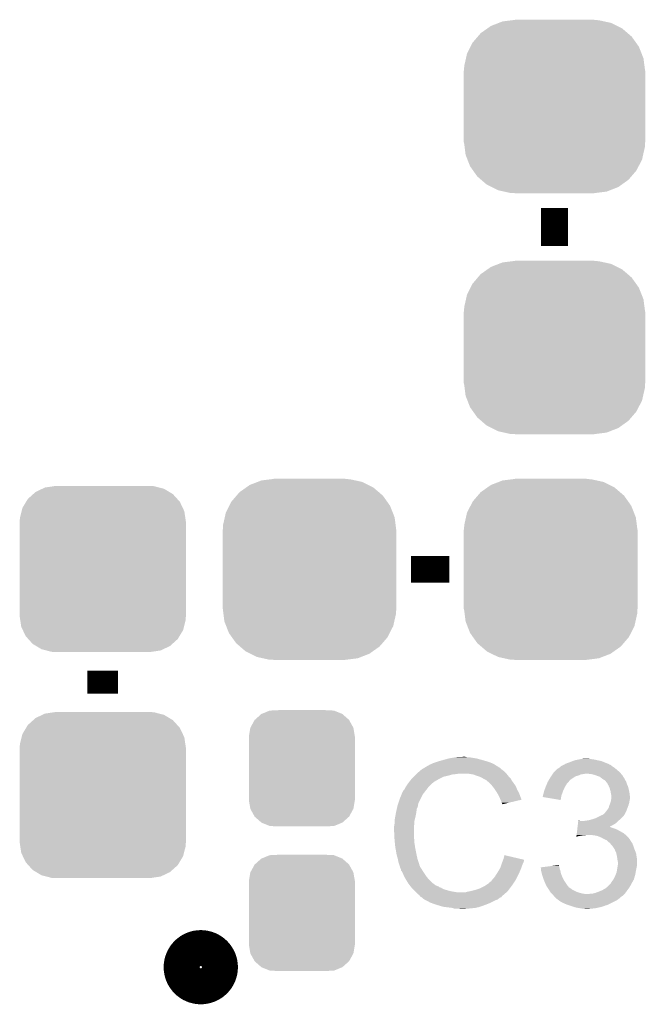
# Model space of a CAD drawing. Extents: x -0.05 to 0.95, y -0.15 to 2.1.
# Tile 26 of 28: x 0.62 to 0.79, y 1.4 to 1.66. Entities that reach past the tile are written whole.
import ezdxf

# ---------------------------------------------------------------- set-up
doc = ezdxf.new("R2010")
doc.units = 0
doc.layers.get('0').update_dxf_attribs({"linetype": 'CONTINUOUS'})
doc.layers.add('ENOCEAN_5_CLICK_V101_GTO', color=14, linetype='CONTINUOUS')
doc.layers.add('ENOCEAN_5_CLICK_V101_GTS', color=12, linetype='CONTINUOUS')

# ---------------------------------------------------------------- blocks, each defined once
blk = doc.blocks.new('CUSTOM_68')
for points in [[(-0.01229, 0.01267), (-0.01059, 0.01419), (0.01231, 0.01267), (0.01057, 0.01419)], [(-0.01059, 0.01419), (-0.01052, 0.01422), (0.01057, 0.01419), (0.01054, 0.01422)], [(-0.01052, 0.01422), (-0.00841, 0.01508), (0.01054, 0.01422), (0.00839, 0.01508)], [(-0.00841, 0.01508), (-0.00819, 0.01509), (0.00839, 0.01508), (0.00836, 0.01509)], [(-0.00819, 0.01509), (-0.00607, 0.0152), (0.00836, 0.01509), (0.00607, 0.0152)], [(-0.01385, 0.0083), (-0.01347, 0.01057), (0.01385, 0.0083), (0.01346, 0.01057)], [(-0.01347, 0.01057), (-0.01344, 0.01062), (0.01346, 0.01057), (0.01345, 0.01062)], [(-0.01344, 0.01062), (-0.01234, 0.01263), (0.01345, 0.01062), (0.01233, 0.01263)], [(-0.01234, 0.01263), (-0.01229, 0.01267), (0.01233, 0.01263), (0.01231, 0.01267)], [(-0.01385, 0.00825), (-0.01385, 0.0083), (0.01385, 0.00825), (0.01385, 0.0083)], [(-0.01385, -0.00825), (-0.01385, 0.00825), (0.01385, -0.00825), (0.01385, 0.00825)], [(-0.01385, -0.0083), (-0.01385, -0.00825), (0.01385, -0.0083), (0.01385, -0.00825)], [(-0.01346, -0.01057), (-0.01385, -0.0083), (0.01347, -0.01057), (0.01385, -0.0083)], [(-0.01345, -0.01062), (-0.01346, -0.01057), (0.01344, -0.01062), (0.01347, -0.01057)], [(-0.01233, -0.01263), (-0.01345, -0.01062), (0.01234, -0.01263), (0.01344, -0.01062)], [(-0.01231, -0.01267), (-0.01233, -0.01263), (0.01229, -0.01267), (0.01234, -0.01263)], [(-0.01057, -0.01419), (-0.01231, -0.01267), (0.01059, -0.01419), (0.01229, -0.01267)], [(-0.01054, -0.01422), (-0.01057, -0.01419), (0.01052, -0.01422), (0.01059, -0.01419)], [(-0.00839, -0.01508), (-0.01054, -0.01422), (0.00841, -0.01508), (0.01052, -0.01422)], [(-0.00836, -0.01509), (-0.00839, -0.01508), (0.00819, -0.01509), (0.00841, -0.01508)], [(-0.00607, -0.0152), (-0.00836, -0.01509), (0.00607, -0.0152), (0.00819, -0.01509)]]:
    blk.add_solid(points)
blk = doc.blocks.new('CUSTOM_69')
for points in [[(-0.01755, 0.02014), (-0.01578, 0.02098), (0.01738, 0.02014), (0.01599, 0.02098)], [(-0.01578, 0.02098), (-0.01509, 0.0213), (0.01599, 0.02098), (0.01472, 0.0213)], [(-0.01509, 0.0213), (-0.01273, 0.02165), (0.01472, 0.0213), (0.01336, 0.02165)], [(-0.01273, 0.02165), (-0.0124, 0.0217), (0.01336, 0.02165), (0.0124, 0.0217)], [(-0.02004, 0.01755), (-0.01957, 0.01832), (0.02014, 0.01755), (0.01945, 0.01832)], [(-0.01957, 0.01832), (-0.01818, 0.01957), (0.01945, 0.01832), (0.01832, 0.01957)], [(-0.01818, 0.01957), (-0.01755, 0.02014), (0.01832, 0.01957), (0.01738, 0.02014)], [(-0.02121, 0.01509), (-0.02098, 0.01599), (0.0213, 0.01509), (0.02088, 0.01599)], [(-0.02098, 0.01599), (-0.02004, 0.01755), (0.02088, 0.01599), (0.02014, 0.01755)], [(-0.0217, 0.0124), (-0.02165, 0.01336), (0.0217, 0.0124), (0.02156, 0.01336)], [(-0.02165, 0.01336), (-0.02121, 0.01509), (0.02156, 0.01336), (0.0213, 0.01509)], [(-0.0217, -0.0124), (-0.0217, 0.0124), (0.0217, -0.0124), (0.0217, 0.0124)], [(-0.02156, -0.01336), (-0.0217, -0.0124), (0.02165, -0.01336), (0.0217, -0.0124)], [(-0.0213, -0.01509), (-0.02156, -0.01336), (0.02121, -0.01509), (0.02165, -0.01336)], [(-0.02088, -0.01599), (-0.0213, -0.01509), (0.02098, -0.01599), (0.02121, -0.01509)], [(-0.02014, -0.01755), (-0.02088, -0.01599), (0.02004, -0.01755), (0.02098, -0.01599)], [(-0.01945, -0.01832), (-0.02014, -0.01755), (0.01957, -0.01832), (0.02004, -0.01755)], [(-0.01832, -0.01957), (-0.01945, -0.01832), (0.01818, -0.01957), (0.01957, -0.01832)], [(-0.01738, -0.02014), (-0.01832, -0.01957), (0.01755, -0.02014), (0.01818, -0.01957)], [(-0.01599, -0.02098), (-0.01738, -0.02014), (0.01578, -0.02098), (0.01755, -0.02014)], [(-0.01472, -0.0213), (-0.01599, -0.02098), (0.01509, -0.0213), (0.01578, -0.02098)], [(-0.01336, -0.02165), (-0.01472, -0.0213), (0.01273, -0.02165), (0.01509, -0.0213)], [(-0.0124, -0.0217), (-0.01336, -0.02165), (0.0124, -0.0217), (0.01273, -0.02165)]]:
    blk.add_solid(points)
blk = doc.blocks.new('CUSTOM_70')
for points in [[(-0.01357, 0.02286), (-0.01259, 0.02324), (0.01376, 0.02286), (0.01202, 0.02324)], [(-0.01259, 0.02324), (-0.01006, 0.02356), (0.01202, 0.02324), (0.01057, 0.02356)], [(-0.01006, 0.02356), (-0.00958, 0.02362), (0.01057, 0.02356), (0.00935, 0.02362)], [(-0.00958, 0.02362), (-0.00935, 0.02365), (0.00935, 0.02362), (0.00935, 0.02365)], [(-0.00935, 0.02365), (-0.00935, 0.0237), (0.00935, 0.02365), (0.00935, 0.0237)], [(-0.01829, 0.02018), (-0.01656, 0.0214), (0.01811, 0.02018), (0.01668, 0.0214)], [(-0.01656, 0.0214), (-0.01563, 0.02206), (0.01668, 0.0214), (0.01536, 0.02206)], [(-0.01563, 0.02206), (-0.01357, 0.02286), (0.01536, 0.02206), (0.01376, 0.02286)], [(-0.02041, 0.0177), (-0.01906, 0.01928), (0.02028, 0.0177), (0.01915, 0.01928)], [(-0.01906, 0.01928), (-0.01829, 0.02018), (0.01915, 0.01928), (0.01811, 0.02018)], [(-0.02188, 0.01479), (-0.02095, 0.01662), (0.02176, 0.01479), (0.02104, 0.01662)], [(-0.02095, 0.01662), (-0.02041, 0.0177), (0.02104, 0.01662), (0.02028, 0.0177)], [(-0.02259, 0.0116), (-0.02214, 0.01359), (0.02249, 0.0116), (0.02223, 0.01359)], [(-0.02214, 0.01359), (-0.02188, 0.01479), (0.02223, 0.01359), (0.02176, 0.01479)], [(-0.0227, -0.01035), (-0.0227, 0.01035), (0.0227, -0.01035), (0.0227, 0.01035)], [(-0.02265, 0.01035), (-0.02259, 0.0116), (0.02265, 0.01035), (0.02249, 0.0116)], [(-0.02249, -0.0116), (-0.02265, -0.01035), (0.02259, -0.0116), (0.02265, -0.01035)], [(-0.02224, -0.01359), (-0.02249, -0.0116), (0.02214, -0.01359), (0.02259, -0.0116)], [(-0.02178, -0.01478), (-0.02224, -0.01359), (0.02188, -0.01478), (0.02214, -0.01359)], [(-0.02106, -0.01663), (-0.02178, -0.01478), (0.02095, -0.01663), (0.02188, -0.01478)], [(-0.0203, -0.0177), (-0.02106, -0.01663), (0.02041, -0.0177), (0.02095, -0.01663)], [(-0.01917, -0.01929), (-0.0203, -0.0177), (0.01905, -0.01929), (0.02041, -0.0177)], [(-0.01815, -0.02017), (-0.01917, -0.01929), (0.01829, -0.02017), (0.01905, -0.01929)], [(-0.0167, -0.02142), (-0.01815, -0.02017), (0.01653, -0.02142), (0.01829, -0.02017)], [(-0.01542, -0.02206), (-0.0167, -0.02142), (0.01563, -0.02206), (0.01653, -0.02142)], [(-0.01378, -0.02288), (-0.01542, -0.02206), (0.01351, -0.02288), (0.01563, -0.02206)], [(-0.01217, -0.02324), (-0.01378, -0.02288), (0.01259, -0.02324), (0.01351, -0.02288)], [(-0.0106, -0.02359), (-0.01217, -0.02324), (0.00982, -0.02359), (0.01259, -0.02324)], [(-0.00943, -0.02365), (-0.0106, -0.02359), (0.00935, -0.02365), (0.00982, -0.02359)], [(-0.00935, -0.0237), (-0.00935, -0.02365), (0.00935, -0.0237), (0.00935, -0.02365)]]:
    blk.add_solid(points)
blk = doc.blocks.new('CUSTOM_71')
for points in [[(-0.01756, 0.0204), (-0.01663, 0.02106), (0.01768, 0.0204), (0.01636, 0.02106)], [(-0.01663, 0.02106), (-0.01457, 0.02186), (0.01636, 0.02106), (0.01476, 0.02186)], [(-0.01457, 0.02186), (-0.01359, 0.02224), (0.01476, 0.02186), (0.01302, 0.02224)], [(-0.01359, 0.02224), (-0.01106, 0.02256), (0.01302, 0.02224), (0.01157, 0.02256)], [(-0.01106, 0.02256), (-0.01058, 0.02262), (0.01157, 0.02256), (0.01035, 0.02262)], [(-0.01058, 0.02262), (-0.01035, 0.02265), (0.01035, 0.02262), (0.01035, 0.02265)], [(-0.01035, 0.02265), (-0.01035, 0.0227), (0.01035, 0.02265), (0.01035, 0.0227)], [(-0.02141, 0.0167), (-0.02006, 0.01828), (0.02128, 0.0167), (0.02015, 0.01828)], [(-0.02006, 0.01828), (-0.01929, 0.01918), (0.02015, 0.01828), (0.01911, 0.01918)], [(-0.01929, 0.01918), (-0.01756, 0.0204), (0.01911, 0.01918), (0.01768, 0.0204)], [(-0.02288, 0.01379), (-0.02195, 0.01562), (0.02276, 0.01379), (0.02204, 0.01562)], [(-0.02195, 0.01562), (-0.02141, 0.0167), (0.02204, 0.01562), (0.02128, 0.0167)], [(-0.02314, 0.01259), (-0.02288, 0.01379), (0.02323, 0.01259), (0.02276, 0.01379)], [(-0.02365, 0.00935), (-0.02359, 0.0106), (0.02365, 0.00935), (0.02349, 0.0106)], [(-0.02359, 0.0106), (-0.02314, 0.01259), (0.02349, 0.0106), (0.02323, 0.01259)], [(-0.0237, -0.00935), (-0.0237, 0.00935), (0.0237, -0.00935), (0.0237, 0.00935)], [(-0.02349, -0.0106), (-0.02365, -0.00935), (0.02359, -0.0106), (0.02365, -0.00935)], [(-0.02324, -0.01259), (-0.02349, -0.0106), (0.02314, -0.01259), (0.02359, -0.0106)], [(-0.02278, -0.01378), (-0.02324, -0.01259), (0.02288, -0.01378), (0.02314, -0.01259)], [(-0.02206, -0.01563), (-0.02278, -0.01378), (0.02195, -0.01563), (0.02288, -0.01378)], [(-0.0213, -0.0167), (-0.02206, -0.01563), (0.02141, -0.0167), (0.02195, -0.01563)], [(-0.02017, -0.01829), (-0.0213, -0.0167), (0.02005, -0.01829), (0.02141, -0.0167)], [(-0.01915, -0.01917), (-0.02017, -0.01829), (0.01929, -0.01917), (0.02005, -0.01829)], [(-0.0177, -0.02042), (-0.01915, -0.01917), (0.01753, -0.02042), (0.01929, -0.01917)], [(-0.01642, -0.02106), (-0.0177, -0.02042), (0.01663, -0.02106), (0.01753, -0.02042)], [(-0.01478, -0.02188), (-0.01642, -0.02106), (0.01451, -0.02188), (0.01663, -0.02106)], [(-0.01317, -0.02224), (-0.01478, -0.02188), (0.01359, -0.02224), (0.01451, -0.02188)], [(-0.0116, -0.02259), (-0.01317, -0.02224), (0.01082, -0.02259), (0.01359, -0.02224)], [(-0.01043, -0.02265), (-0.0116, -0.02259), (0.01035, -0.02265), (0.01082, -0.02259)], [(-0.01035, -0.0227), (-0.01035, -0.02265), (0.01035, -0.0227), (0.01035, -0.02265)]]:
    blk.add_solid(points)

msp = doc.modelspace()

# ---------------------------------------------------------------- linework, layer by layer
at = {"layer": 'ENOCEAN_5_CLICK_V101_GTO'}
for points, const_width in [([(0.763, 1.6005), (0.763, 1.6105)], 0.007), ([(0.7255, 1.516), (0.7355, 1.516)], 0.007), ([(0.645, 1.4835), (0.645, 1.4895)], 0.008)]:
    msp.add_lwpolyline(points, dxfattribs=dict(at, const_width=const_width))
at = {"layer": 'ENOCEAN_5_CLICK_V101_GTO', "const_width": 0.01}
msp.add_lwpolyline([(0.6659, 1.412, 1), (0.6753, 1.412, 1)], format="xyb", close=True, dxfattribs=at)
at = {"layer": 'ENOCEAN_5_CLICK_V101_GTO'}
for points in [[(0.7298, 1.4646), (0.7299, 1.4647), (0.74794, 1.4646), (0.74778, 1.4647)], [(0.73, 1.4647), (0.7303, 1.4649), (0.74778, 1.4647), (0.74746, 1.4649)], [(0.7303, 1.4649), (0.7305, 1.465), (0.74746, 1.4649), (0.7473, 1.465)], [(0.7305, 1.465), (0.731, 1.4652), (0.7473, 1.465), (0.7469, 1.4652)], [(0.731, 1.4652), (0.7314, 1.4654), (0.7469, 1.4652), (0.7465, 1.4654)], [(0.7314, 1.4654), (0.7323, 1.4657), (0.7465, 1.4654), (0.7457, 1.4657)], [(0.7323, 1.4657), (0.7326, 1.4658), (0.7457, 1.4657), (0.74536, 1.4658)], [(0.7326, 1.4658), (0.734, 1.4662), (0.74536, 1.4658), (0.744, 1.4662)], [(0.734, 1.4662), (0.7355, 1.4666), (0.744, 1.4662), (0.7425, 1.4666)], [(0.7355, 1.4666), (0.7361, 1.4667), (0.7425, 1.4666), (0.7418, 1.4667)], [(0.7361, 1.4667), (0.7373, 1.4669), (0.7418, 1.4667), (0.7406, 1.4669)], [(0.7373, 1.4669), (0.7391, 1.467), (0.7401, 1.4669), (0.7397, 1.467)], [(0.7646, 1.4645), (0.7654, 1.4649), (0.7781, 1.4645), (0.7776, 1.4649)], [(0.7654, 1.4649), (0.76557, 1.465), (0.7776, 1.4649), (0.7773, 1.465)], [(0.76557, 1.465), (0.76573, 1.4651), (0.7773, 1.465), (0.7772, 1.4651)], [(0.76573, 1.4651), (0.7659, 1.4652), (0.7772, 1.4651), (0.77695, 1.4652)], [(0.7659, 1.4652), (0.767, 1.4656), (0.77695, 1.4652), (0.77595, 1.4656)], [(0.767, 1.4656), (0.76778, 1.4659), (0.77595, 1.4656), (0.7752, 1.4659)], [(0.76778, 1.4659), (0.7683, 1.4661), (0.7752, 1.4659), (0.7742, 1.4661)], [(0.7683, 1.4661), (0.7693, 1.4663), (0.7742, 1.4661), (0.7733, 1.4663)], [(0.7693, 1.4663), (0.7698, 1.4664), (0.7733, 1.4663), (0.7726, 1.4664)], [(0.7698, 1.4664), (0.7706, 1.4665), (0.7726, 1.4664), (0.7719, 1.4665)], [(0.7262, 1.4618), (0.7265, 1.4621), (0.734, 1.4618), (0.7353, 1.4621)], [(0.7265, 1.4621), (0.7268, 1.4624), (0.7353, 1.4621), (0.7364, 1.4624)], [(0.7268, 1.4624), (0.7269, 1.4625), (0.7364, 1.4624), (0.7375, 1.4625)], [(0.7269, 1.4625), (0.727, 1.4626), (0.7375, 1.4625), (0.7379, 1.4626)], [(0.727, 1.4626), (0.72806, 1.4635), (0.7504, 1.4626), (0.7495, 1.4635)], [(0.72806, 1.4635), (0.7283, 1.4637), (0.7495, 1.4635), (0.7492, 1.4637)], [(0.7283, 1.4637), (0.7288, 1.464), (0.7492, 1.4637), (0.7489, 1.464)], [(0.7288, 1.464), (0.7298, 1.4646), (0.7489, 1.464), (0.74794, 1.4646)], [(0.7417, 1.4624), (0.7404, 1.4626), (0.7506, 1.4624), (0.7504, 1.4626)], [(0.7428, 1.462), (0.7417, 1.4624), (0.75092, 1.462), (0.7506, 1.4624)], [(0.7621, 1.4619), (0.76223, 1.4621), (0.7685, 1.4619), (0.7692, 1.4621)], [(0.76223, 1.4621), (0.76243, 1.4624), (0.7692, 1.4621), (0.7699, 1.4624)], [(0.76243, 1.4624), (0.7625, 1.4625), (0.7699, 1.4624), (0.7706, 1.4625)], [(0.7625, 1.4625), (0.76257, 1.4626), (0.7706, 1.4625), (0.7711, 1.4626)], [(0.76257, 1.4626), (0.7627, 1.4628), (0.78035, 1.4626), (0.78017, 1.4628)], [(0.7627, 1.4628), (0.7629, 1.463), (0.78017, 1.4628), (0.78, 1.463)], [(0.7629, 1.463), (0.7635, 1.4636), (0.78, 1.463), (0.7793, 1.4636)], [(0.7635, 1.4636), (0.7638, 1.4639), (0.7793, 1.4636), (0.77894, 1.4639)], [(0.7638, 1.4639), (0.764, 1.464), (0.77894, 1.4639), (0.77882, 1.464)], [(0.764, 1.464), (0.7641, 1.4641), (0.77882, 1.464), (0.7787, 1.4641)], [(0.7641, 1.4641), (0.7643, 1.4642), (0.7787, 1.4641), (0.77855, 1.4642)], [(0.7643, 1.4642), (0.7646, 1.4645), (0.77855, 1.4642), (0.7781, 1.4645)], [(0.7725, 1.4625), (0.7715, 1.4626), (0.78044, 1.4625), (0.78035, 1.4626)], [(0.7734, 1.4623), (0.7725, 1.4625), (0.78061, 1.4623), (0.78044, 1.4625)], [(0.77367, 1.4622), (0.7734, 1.4623), (0.7807, 1.4622), (0.78061, 1.4623)], [(0.7742, 1.462), (0.77367, 1.4622), (0.78082, 1.462), (0.7807, 1.4622)], [(0.7243, 1.4594), (0.72479, 1.4601), (0.7304, 1.4594), (0.7311, 1.4601)], [(0.72479, 1.4601), (0.725, 1.4604), (0.7311, 1.4601), (0.7315, 1.4604)], [(0.725, 1.4604), (0.72508, 1.4605), (0.7315, 1.4604), (0.7315, 1.4605)], [(0.72508, 1.4605), (0.72565, 1.4612), (0.7316, 1.4605), (0.7328, 1.4612)], [(0.72508, 1.4605), (0.72508, 1.4605), (0.7315, 1.4605), (0.7316, 1.4605)], [(0.72565, 1.4612), (0.7259, 1.4615), (0.7328, 1.4612), (0.7334, 1.4615)], [(0.7259, 1.4615), (0.7262, 1.4618), (0.7334, 1.4615), (0.734, 1.4618)], [(0.7431, 1.4619), (0.7428, 1.462), (0.751, 1.4619), (0.75092, 1.462)], [(0.7437, 1.4617), (0.7431, 1.4619), (0.7512, 1.4617), (0.751, 1.4619)], [(0.74423, 1.4614), (0.7437, 1.4617), (0.7515, 1.4614), (0.7512, 1.4617)], [(0.7444, 1.4613), (0.74423, 1.4614), (0.75156, 1.4613), (0.7515, 1.4614)], [(0.745, 1.461), (0.7444, 1.4613), (0.75173, 1.461), (0.75156, 1.4613)], [(0.7453, 1.4608), (0.745, 1.461), (0.75184, 1.4608), (0.75173, 1.461)], [(0.7454, 1.4607), (0.7453, 1.4608), (0.7519, 1.4607), (0.75184, 1.4608)], [(0.7463, 1.4599), (0.7454, 1.4607), (0.75247, 1.4599), (0.7519, 1.4607)], [(0.74678, 1.4593), (0.7463, 1.4599), (0.7529, 1.4593), (0.75247, 1.4599)], [(0.7607, 1.4592), (0.76087, 1.4596), (0.76577, 1.4592), (0.766, 1.4596)], [(0.76087, 1.4596), (0.76107, 1.4601), (0.766, 1.4596), (0.7663, 1.4601)], [(0.76107, 1.4601), (0.7612, 1.4604), (0.7663, 1.4601), (0.7666, 1.4604)], [(0.7612, 1.4604), (0.76126, 1.4605), (0.7666, 1.4604), (0.7667, 1.4605)], [(0.76126, 1.4605), (0.76143, 1.4608), (0.7667, 1.4605), (0.7669, 1.4608)], [(0.76143, 1.4608), (0.76149, 1.4609), (0.7669, 1.4608), (0.767, 1.4609)], [(0.76149, 1.4609), (0.76178, 1.4614), (0.767, 1.4609), (0.7677, 1.4614)], [(0.76178, 1.4614), (0.7619, 1.4616), (0.7677, 1.4614), (0.76802, 1.4616)], [(0.7619, 1.4616), (0.7621, 1.4619), (0.76802, 1.4616), (0.7685, 1.4619)], [(0.7748, 1.4618), (0.7742, 1.462), (0.78095, 1.4618), (0.78082, 1.462)], [(0.7753, 1.4614), (0.7748, 1.4618), (0.7812, 1.4614), (0.78095, 1.4618)], [(0.77543, 1.4613), (0.7753, 1.4614), (0.7813, 1.4613), (0.7812, 1.4614)], [(0.7757, 1.4611), (0.77543, 1.4613), (0.78137, 1.4611), (0.7813, 1.4613)], [(0.77585, 1.461), (0.7757, 1.4611), (0.7814, 1.461), (0.78137, 1.4611)], [(0.776, 1.4609), (0.77585, 1.461), (0.78146, 1.4609), (0.7814, 1.461)], [(0.77644, 1.4605), (0.7761, 1.4609), (0.7817, 1.4605), (0.78146, 1.4609)], [(0.7767, 1.4602), (0.77644, 1.4605), (0.7818, 1.4602), (0.7817, 1.4605)], [(0.77687, 1.4599), (0.7767, 1.4602), (0.7819, 1.4599), (0.7818, 1.4602)], [(0.7771, 1.4595), (0.77687, 1.4599), (0.78207, 1.4595), (0.7819, 1.4599)], [(0.77723, 1.4592), (0.7771, 1.4595), (0.7822, 1.4592), (0.78207, 1.4595)], [(0.7226, 1.4561), (0.72305, 1.4572), (0.72805, 1.4561), (0.7286, 1.4572)], [(0.72305, 1.4572), (0.7233, 1.4578), (0.7286, 1.4572), (0.72907, 1.4578)], [(0.7233, 1.4578), (0.7234, 1.4579), (0.72907, 1.4578), (0.72914, 1.4579)], [(0.7234, 1.458), (0.7236, 1.4583), (0.72922, 1.458), (0.72946, 1.4583)], [(0.7234, 1.4579), (0.7234, 1.458), (0.72914, 1.4579), (0.72922, 1.458)], [(0.7236, 1.4583), (0.7238, 1.4585), (0.72946, 1.4583), (0.72961, 1.4585)], [(0.7238, 1.4585), (0.724, 1.4589), (0.72961, 1.4585), (0.72992, 1.4589)], [(0.724, 1.4589), (0.72406, 1.459), (0.72992, 1.4589), (0.73, 1.459)], [(0.72406, 1.459), (0.7243, 1.4594), (0.73, 1.459), (0.7304, 1.4594)], [(0.7471, 1.4589), (0.74678, 1.4593), (0.75305, 1.4589), (0.7529, 1.4593)], [(0.74738, 1.4585), (0.7471, 1.4589), (0.7532, 1.4585), (0.75305, 1.4589)], [(0.7478, 1.4579), (0.74738, 1.4585), (0.75353, 1.4579), (0.7532, 1.4585)], [(0.74798, 1.4576), (0.7478, 1.4579), (0.7537, 1.4576), (0.75353, 1.4579)], [(0.7484, 1.4569), (0.74798, 1.4576), (0.75396, 1.4569), (0.7537, 1.4576)], [(0.74844, 1.4568), (0.7484, 1.4569), (0.754, 1.4568), (0.75396, 1.4569)], [(0.76, 1.457), (0.7601, 1.4573), (0.76484, 1.457), (0.76495, 1.4573)], [(0.76, 1.4569), (0.76, 1.457), (0.7648, 1.4569), (0.76484, 1.457)], [(0.76, 1.4568), (0.76, 1.4569), (0.76478, 1.4568), (0.7648, 1.4569)], [(0.7601, 1.4573), (0.76028, 1.458), (0.76495, 1.4573), (0.7652, 1.458)], [(0.76028, 1.458), (0.7603, 1.4581), (0.7652, 1.458), (0.76524, 1.4581)], [(0.7603, 1.4581), (0.76059, 1.4589), (0.76524, 1.4581), (0.7656, 1.4589)], [(0.76059, 1.4589), (0.7607, 1.4592), (0.7656, 1.4589), (0.76577, 1.4592)], [(0.7774, 1.4588), (0.77723, 1.4592), (0.7823, 1.4588), (0.7822, 1.4592)], [(0.77751, 1.4584), (0.7774, 1.4588), (0.7824, 1.4584), (0.7823, 1.4588)], [(0.7776, 1.4581), (0.77751, 1.4584), (0.78246, 1.4581), (0.7824, 1.4584)], [(0.7777, 1.4575), (0.7776, 1.4581), (0.78258, 1.4575), (0.78246, 1.4581)], [(0.77772, 1.4574), (0.7777, 1.4575), (0.7826, 1.4574), (0.78258, 1.4575)], [(0.7778, 1.457), (0.77772, 1.4574), (0.78264, 1.457), (0.7826, 1.4574)], [(0.7778, 1.4565), (0.7778, 1.457), (0.7827, 1.4565), (0.78264, 1.457)], [(0.722, 1.4543), (0.72203, 1.4544), (0.7273, 1.4543), (0.7273, 1.4544)], [(0.72203, 1.4544), (0.7221, 1.4546), (0.7273, 1.4544), (0.7274, 1.4546)], [(0.7221, 1.4546), (0.72217, 1.4548), (0.7274, 1.4546), (0.7274, 1.4548)], [(0.72217, 1.4548), (0.7226, 1.4561), (0.7274, 1.4548), (0.72805, 1.4561)], [(0.7488, 1.456), (0.74844, 1.4568), (0.75432, 1.456), (0.754, 1.4568)], [(0.7489, 1.4558), (0.7488, 1.456), (0.7544, 1.4558), (0.75432, 1.456)], [(0.749, 1.4556), (0.7489, 1.4558), (0.75357, 1.4556), (0.7544, 1.4558)], [(0.7492, 1.455), (0.749, 1.4556), (0.75106, 1.455), (0.75357, 1.4556)], [(0.7494, 1.4546), (0.7492, 1.455), (0.7494, 1.4546), (0.75106, 1.455)], [(0.7599, 1.4566), (0.76, 1.4568), (0.76475, 1.4566), (0.76478, 1.4568)], [(0.7599, 1.4565), (0.7599, 1.4566), (0.76473, 1.4565), (0.76475, 1.4566)], [(0.7646, 1.4557), (0.7599, 1.4565), (0.7646, 1.4557), (0.76473, 1.4565)], [(0.77733, 1.4543), (0.77757, 1.455), (0.7823, 1.4543), (0.7825, 1.455)], [(0.77757, 1.455), (0.7777, 1.4554), (0.7825, 1.455), (0.78257, 1.4554)], [(0.7777, 1.4554), (0.77773, 1.4556), (0.78257, 1.4554), (0.7826, 1.4556)], [(0.77773, 1.4556), (0.7778, 1.456), (0.7826, 1.4556), (0.7827, 1.456)], [(0.7778, 1.456), (0.7778, 1.4565), (0.7827, 1.456), (0.7827, 1.4565)], [(0.72139, 1.4514), (0.7216, 1.4525), (0.7267, 1.4514), (0.7269, 1.4525)], [(0.7216, 1.4525), (0.7218, 1.4534), (0.7269, 1.4525), (0.727, 1.4534)], [(0.7218, 1.4534), (0.72189, 1.4538), (0.727, 1.4534), (0.7272, 1.4538)], [(0.72189, 1.4538), (0.72196, 1.4541), (0.7272, 1.4538), (0.7273, 1.4541)], [(0.72196, 1.4541), (0.722, 1.4543), (0.7273, 1.4541), (0.7273, 1.4543)], [(0.775, 1.4516), (0.7754, 1.4518), (0.7811, 1.4516), (0.7812, 1.4518)], [(0.7755, 1.4518), (0.77565, 1.4519), (0.7812, 1.4518), (0.7813, 1.4519)], [(0.77565, 1.4519), (0.7758, 1.452), (0.7813, 1.4519), (0.78135, 1.452)], [(0.7758, 1.452), (0.7762, 1.4524), (0.78135, 1.452), (0.78155, 1.4524)], [(0.7762, 1.4524), (0.77644, 1.4527), (0.78155, 1.4524), (0.7817, 1.4527)], [(0.77644, 1.4527), (0.7766, 1.4529), (0.7817, 1.4527), (0.78177, 1.4529)], [(0.7766, 1.4529), (0.7771, 1.4536), (0.78177, 1.4529), (0.78204, 1.4536)], [(0.7771, 1.4536), (0.77733, 1.4543), (0.78204, 1.4536), (0.7823, 1.4543)], [(0.7211, 1.4489), (0.7212, 1.4495), (0.72631, 1.4489), (0.72635, 1.4495)], [(0.7212, 1.4502), (0.7213, 1.4509), (0.7264, 1.4502), (0.72657, 1.4509)], [(0.7212, 1.4495), (0.7212, 1.4502), (0.72635, 1.4495), (0.7264, 1.4502)], [(0.7213, 1.4509), (0.72139, 1.4514), (0.72657, 1.4509), (0.7267, 1.4514)], [(0.76901, 1.4487), (0.76907, 1.4492), (0.7773, 1.4487), (0.7783, 1.4492)], [(0.76907, 1.4492), (0.76913, 1.4497), (0.7783, 1.4492), (0.7791, 1.4497)], [(0.76913, 1.4497), (0.76919, 1.4502), (0.7791, 1.4497), (0.7796, 1.4502)], [(0.76919, 1.4502), (0.7692, 1.4503), (0.7697, 1.4502), (0.7695, 1.4503)], [(0.7692, 1.4503), (0.7692, 1.4503), (0.7695, 1.4503), (0.7692, 1.4503)], [(0.7704, 1.4502), (0.7711, 1.4503), (0.7796, 1.4502), (0.7797, 1.4503)], [(0.7711, 1.4503), (0.7718, 1.4504), (0.7797, 1.4503), (0.77982, 1.4504)], [(0.7718, 1.4504), (0.7726, 1.4506), (0.77982, 1.4504), (0.78006, 1.4506)], [(0.7726, 1.4506), (0.77327, 1.4508), (0.78006, 1.4506), (0.7803, 1.4508)], [(0.77327, 1.4508), (0.7736, 1.4509), (0.7803, 1.4508), (0.7804, 1.4509)], [(0.7736, 1.4509), (0.775, 1.4516), (0.7804, 1.4509), (0.7811, 1.4516)], [(0.7211, 1.4488), (0.7211, 1.4489), (0.7263, 1.4488), (0.72631, 1.4489)], [(0.7211, 1.4474), (0.7211, 1.4488), (0.7263, 1.4474), (0.7263, 1.4488)], [(0.72118, 1.4457), (0.7211, 1.4474), (0.7263, 1.4457), (0.7263, 1.4474)], [(0.76875, 1.4465), (0.76876, 1.4466), (0.7711, 1.4465), (0.7715, 1.4466)], [(0.76876, 1.4466), (0.76881, 1.447), (0.78156, 1.4466), (0.7811, 1.447)], [(0.76881, 1.447), (0.76893, 1.448), (0.7811, 1.447), (0.7793, 1.448)], [(0.76893, 1.448), (0.76896, 1.4483), (0.7793, 1.448), (0.7785, 1.4483)], [(0.76896, 1.4483), (0.76899, 1.4485), (0.7785, 1.4483), (0.7779, 1.4485)], [(0.76899, 1.4485), (0.76901, 1.4487), (0.7779, 1.4485), (0.7775, 1.4487)], [(0.76901, 1.4487), (0.76901, 1.4487), (0.7775, 1.4487), (0.7773, 1.4487)], [(0.7732, 1.4465), (0.772, 1.4466), (0.78167, 1.4465), (0.78156, 1.4466)], [(0.7212, 1.4454), (0.72118, 1.4457), (0.72635, 1.4454), (0.7263, 1.4457)], [(0.72123, 1.4451), (0.7212, 1.4454), (0.7264, 1.4451), (0.72635, 1.4454)], [(0.72129, 1.4445), (0.72123, 1.4451), (0.7264, 1.4445), (0.7264, 1.4451)], [(0.7214, 1.4434), (0.72129, 1.4445), (0.72657, 1.4434), (0.7264, 1.4445)], [(0.7687, 1.4461), (0.76872, 1.4463), (0.7687, 1.4461), (0.7694, 1.4463)], [(0.76872, 1.4463), (0.76874, 1.4464), (0.7694, 1.4463), (0.7701, 1.4464)], [(0.76874, 1.4464), (0.76875, 1.4465), (0.7701, 1.4464), (0.7706, 1.4465)], [(0.7742, 1.4463), (0.7732, 1.4465), (0.7819, 1.4463), (0.78167, 1.4465)], [(0.7752, 1.4459), (0.7742, 1.4463), (0.78226, 1.4459), (0.7819, 1.4463)], [(0.7759, 1.4455), (0.7752, 1.4459), (0.78261, 1.4455), (0.78226, 1.4459)], [(0.77613, 1.4454), (0.7759, 1.4455), (0.7827, 1.4454), (0.78261, 1.4455)], [(0.77637, 1.4453), (0.77613, 1.4454), (0.7827, 1.4453), (0.7827, 1.4454)], [(0.7766, 1.4452), (0.77637, 1.4453), (0.78277, 1.4452), (0.7827, 1.4453)], [(0.777, 1.4448), (0.7766, 1.4452), (0.78303, 1.4448), (0.78277, 1.4452)], [(0.7773, 1.4446), (0.777, 1.4448), (0.78317, 1.4446), (0.78303, 1.4448)], [(0.7774, 1.4445), (0.7773, 1.4446), (0.78323, 1.4445), (0.78317, 1.4446)], [(0.77749, 1.4444), (0.7774, 1.4445), (0.7833, 1.4444), (0.78323, 1.4445)], [(0.7781, 1.4437), (0.77749, 1.4444), (0.7836, 1.4437), (0.7833, 1.4444)], [(0.72144, 1.4432), (0.7214, 1.4434), (0.7266, 1.4432), (0.72657, 1.4434)], [(0.7217, 1.4417), (0.72144, 1.4432), (0.7269, 1.4417), (0.7266, 1.4432)], [(0.7219, 1.4409), (0.7217, 1.4417), (0.72707, 1.4409), (0.7269, 1.4417)], [(0.7787, 1.4428), (0.7781, 1.4437), (0.7839, 1.4428), (0.7836, 1.4437)], [(0.7791, 1.4419), (0.7787, 1.4428), (0.78426, 1.4419), (0.7839, 1.4428)], [(0.77912, 1.4418), (0.7791, 1.4419), (0.7843, 1.4418), (0.78426, 1.4419)], [(0.7793, 1.441), (0.77912, 1.4418), (0.78442, 1.441), (0.7843, 1.4418)], [(0.72207, 1.4403), (0.7219, 1.4409), (0.7272, 1.4403), (0.72707, 1.4409)], [(0.7221, 1.4402), (0.72207, 1.4403), (0.72723, 1.4402), (0.7272, 1.4403)], [(0.7222, 1.4395), (0.7221, 1.4402), (0.72747, 1.4395), (0.72723, 1.4402)], [(0.72243, 1.4388), (0.7222, 1.4395), (0.7277, 1.4388), (0.72747, 1.4395)], [(0.7491, 1.4388), (0.74918, 1.439), (0.75462, 1.4388), (0.7547, 1.439)], [(0.74918, 1.439), (0.74932, 1.4394), (0.7547, 1.439), (0.7549, 1.4394)], [(0.74932, 1.4394), (0.74947, 1.4398), (0.7549, 1.4394), (0.755, 1.4398)], [(0.74947, 1.4398), (0.74959, 1.4401), (0.755, 1.4398), (0.755, 1.4401)], [(0.74959, 1.4401), (0.7497, 1.4404), (0.755, 1.4401), (0.75372, 1.4404)], [(0.7497, 1.4404), (0.7499, 1.4413), (0.75372, 1.4404), (0.7499, 1.4413)], [(0.77937, 1.4405), (0.7793, 1.441), (0.7845, 1.4405), (0.78442, 1.441)], [(0.7794, 1.4403), (0.77937, 1.4405), (0.7845, 1.4403), (0.7845, 1.4405)], [(0.7795, 1.4397), (0.7794, 1.4403), (0.7845, 1.4397), (0.7845, 1.4403)], [(0.77948, 1.4384), (0.7796, 1.4391), (0.7845, 1.4384), (0.7845, 1.4391)], [(0.7796, 1.4394), (0.7795, 1.4397), (0.7845, 1.4394), (0.7845, 1.4397)], [(0.7796, 1.4391), (0.7796, 1.4394), (0.7845, 1.4391), (0.7845, 1.4394)], [(0.72247, 1.4387), (0.72243, 1.4388), (0.7277, 1.4387), (0.7277, 1.4388)], [(0.72253, 1.4385), (0.72247, 1.4387), (0.7278, 1.4385), (0.7277, 1.4387)], [(0.7226, 1.4383), (0.72253, 1.4385), (0.72787, 1.4383), (0.7278, 1.4385)], [(0.72262, 1.4382), (0.7226, 1.4383), (0.7279, 1.4382), (0.72787, 1.4383)], [(0.7227, 1.4379), (0.72262, 1.4382), (0.7281, 1.4379), (0.7279, 1.4382)], [(0.7229, 1.4376), (0.7227, 1.4379), (0.7283, 1.4376), (0.7281, 1.4379)], [(0.7229, 1.4373), (0.7229, 1.4376), (0.72849, 1.4373), (0.7283, 1.4376)], [(0.7231, 1.4371), (0.7229, 1.4373), (0.72861, 1.4371), (0.72849, 1.4373)], [(0.72324, 1.4368), (0.7231, 1.4371), (0.7288, 1.4368), (0.72861, 1.4371)], [(0.72366, 1.4359), (0.72324, 1.4368), (0.7294, 1.4359), (0.7288, 1.4368)], [(0.7475, 1.4358), (0.7478, 1.4363), (0.75335, 1.4358), (0.7536, 1.4363)], [(0.7478, 1.4363), (0.74793, 1.4365), (0.7536, 1.4363), (0.7537, 1.4365)], [(0.74793, 1.4365), (0.7482, 1.4369), (0.7537, 1.4365), (0.75387, 1.4369)], [(0.7482, 1.4369), (0.7485, 1.4374), (0.75387, 1.4369), (0.75409, 1.4374)], [(0.7485, 1.4374), (0.74879, 1.4379), (0.75409, 1.4374), (0.7543, 1.4379)], [(0.74879, 1.4379), (0.7489, 1.4381), (0.7543, 1.4379), (0.75437, 1.4381)], [(0.7489, 1.4381), (0.74901, 1.4385), (0.75437, 1.4381), (0.7545, 1.4385)], [(0.74901, 1.4385), (0.7491, 1.4388), (0.7545, 1.4385), (0.75462, 1.4388)], [(0.7594, 1.4381), (0.76097, 1.4383), (0.76427, 1.4381), (0.7642, 1.4383)], [(0.75941, 1.438), (0.7594, 1.4381), (0.7643, 1.438), (0.76427, 1.4381)], [(0.75944, 1.4377), (0.75941, 1.438), (0.7643, 1.4377), (0.7643, 1.438)], [(0.75949, 1.4373), (0.75944, 1.4377), (0.7645, 1.4373), (0.7643, 1.4377)], [(0.7595, 1.4372), (0.75949, 1.4373), (0.76452, 1.4372), (0.7645, 1.4373)], [(0.75968, 1.4364), (0.7595, 1.4372), (0.7647, 1.4364), (0.76452, 1.4372)], [(0.7597, 1.4363), (0.75968, 1.4364), (0.76474, 1.4363), (0.7647, 1.4364)], [(0.76, 1.4354), (0.7597, 1.4363), (0.7651, 1.4354), (0.76474, 1.4363)], [(0.76097, 1.4383), (0.76254, 1.4385), (0.7642, 1.4383), (0.7642, 1.4385)], [(0.76254, 1.4385), (0.76332, 1.4386), (0.7642, 1.4385), (0.7641, 1.4386)], [(0.76332, 1.4386), (0.7641, 1.4387), (0.7641, 1.4386), (0.7641, 1.4387)], [(0.7788, 1.4358), (0.779, 1.4363), (0.78396, 1.4358), (0.7841, 1.4363)], [(0.779, 1.4363), (0.7792, 1.4368), (0.7841, 1.4363), (0.78418, 1.4368)], [(0.7792, 1.4368), (0.77922, 1.4369), (0.78418, 1.4368), (0.7842, 1.4369)], [(0.77922, 1.4369), (0.7794, 1.4379), (0.7842, 1.4369), (0.7844, 1.4379)], [(0.7794, 1.4379), (0.77948, 1.4384), (0.7844, 1.4379), (0.7845, 1.4384)], [(0.7239, 1.4354), (0.72366, 1.4359), (0.7298, 1.4354), (0.7294, 1.4359)], [(0.7242, 1.4349), (0.7239, 1.4354), (0.7302, 1.4349), (0.7298, 1.4354)], [(0.72468, 1.4341), (0.7242, 1.4349), (0.731, 1.4341), (0.7302, 1.4349)], [(0.7248, 1.4339), (0.72468, 1.4341), (0.73128, 1.4339), (0.731, 1.4341)], [(0.72526, 1.4333), (0.7248, 1.4339), (0.7321, 1.4333), (0.73128, 1.4339)], [(0.745, 1.4334), (0.7459, 1.434), (0.7519, 1.4334), (0.7523, 1.434)], [(0.7459, 1.434), (0.7459, 1.4341), (0.7523, 1.434), (0.75237, 1.4341)], [(0.746, 1.4341), (0.7461, 1.4343), (0.75237, 1.4341), (0.7525, 1.4343)], [(0.7461, 1.4343), (0.7464, 1.4344), (0.7525, 1.4343), (0.75257, 1.4344)], [(0.7464, 1.4344), (0.7466, 1.4347), (0.75257, 1.4344), (0.75277, 1.4347)], [(0.7466, 1.4347), (0.74675, 1.4349), (0.75277, 1.4347), (0.7529, 1.4349)], [(0.74675, 1.4349), (0.7469, 1.4351), (0.7529, 1.4349), (0.753, 1.4351)], [(0.7469, 1.4351), (0.7472, 1.4354), (0.753, 1.4351), (0.75315, 1.4354)], [(0.7472, 1.4354), (0.7475, 1.4358), (0.75315, 1.4354), (0.75335, 1.4358)], [(0.7602, 1.4348), (0.76, 1.4354), (0.76543, 1.4348), (0.7651, 1.4354)], [(0.76033, 1.4345), (0.7602, 1.4348), (0.7656, 1.4345), (0.76543, 1.4348)], [(0.76071, 1.4336), (0.76033, 1.4345), (0.7662, 1.4336), (0.7656, 1.4345)], [(0.7774, 1.4336), (0.7776, 1.4338), (0.783, 1.4336), (0.7831, 1.4338)], [(0.7776, 1.4338), (0.77784, 1.4342), (0.7831, 1.4338), (0.7833, 1.4342)], [(0.77784, 1.4342), (0.7779, 1.4343), (0.7833, 1.4342), (0.78336, 1.4343)], [(0.7779, 1.4343), (0.77833, 1.4349), (0.78336, 1.4343), (0.7837, 1.4349)], [(0.77833, 1.4349), (0.7784, 1.435), (0.7837, 1.4349), (0.78373, 1.435)], [(0.7784, 1.435), (0.7788, 1.4358), (0.78373, 1.435), (0.78396, 1.4358)], [(0.72534, 1.4332), (0.72526, 1.4333), (0.7324, 1.4332), (0.7323, 1.4333)], [(0.72526, 1.4333), (0.72526, 1.4333), (0.7323, 1.4333), (0.7321, 1.4333)], [(0.72542, 1.4331), (0.72534, 1.4332), (0.7327, 1.4331), (0.7324, 1.4332)], [(0.72557, 1.4329), (0.72542, 1.4331), (0.7329, 1.4329), (0.7327, 1.4331)], [(0.72565, 1.4328), (0.72557, 1.4329), (0.7333, 1.4328), (0.7329, 1.4329)], [(0.7258, 1.4326), (0.72565, 1.4328), (0.73365, 1.4326), (0.7333, 1.4328)], [(0.726, 1.4324), (0.7258, 1.4326), (0.734, 1.4324), (0.73365, 1.4326)], [(0.7263, 1.4321), (0.726, 1.4324), (0.735, 1.4321), (0.734, 1.4324)], [(0.7266, 1.4318), (0.7263, 1.4321), (0.7362, 1.4318), (0.735, 1.4321)], [(0.7268, 1.4316), (0.7266, 1.4318), (0.7374, 1.4316), (0.7362, 1.4318)], [(0.7272, 1.4312), (0.7268, 1.4316), (0.75, 1.4312), (0.75047, 1.4316)], [(0.7277, 1.4308), (0.7272, 1.4312), (0.74954, 1.4308), (0.75, 1.4312)], [(0.7398, 1.4316), (0.7401, 1.4317), (0.75047, 1.4316), (0.75058, 1.4317)], [(0.7401, 1.4317), (0.7406, 1.4318), (0.75058, 1.4317), (0.7507, 1.4318)], [(0.7406, 1.4318), (0.7411, 1.4319), (0.7507, 1.4318), (0.75077, 1.4319)], [(0.7411, 1.4319), (0.7423, 1.4322), (0.75077, 1.4319), (0.751, 1.4322)], [(0.7423, 1.4322), (0.7435, 1.4326), (0.751, 1.4322), (0.7513, 1.4326)], [(0.7435, 1.4326), (0.7447, 1.4332), (0.7513, 1.4326), (0.75175, 1.4332)], [(0.7447, 1.4332), (0.745, 1.4334), (0.75175, 1.4332), (0.7519, 1.4334)], [(0.7608, 1.4334), (0.76071, 1.4336), (0.76635, 1.4334), (0.7662, 1.4336)], [(0.7611, 1.4329), (0.7608, 1.4334), (0.76673, 1.4329), (0.76635, 1.4334)], [(0.76117, 1.4328), (0.7611, 1.4329), (0.7668, 1.4328), (0.76673, 1.4329)], [(0.7613, 1.4326), (0.76117, 1.4328), (0.7672, 1.4326), (0.767, 1.4328)], [(0.76117, 1.4328), (0.76117, 1.4328), (0.767, 1.4328), (0.7668, 1.4328)], [(0.7615, 1.4323), (0.7613, 1.4326), (0.7676, 1.4323), (0.7672, 1.4326)], [(0.7618, 1.4318), (0.7615, 1.4323), (0.7686, 1.4318), (0.7676, 1.4323)], [(0.76187, 1.4317), (0.7618, 1.4318), (0.7688, 1.4317), (0.7686, 1.4318)], [(0.7621, 1.4314), (0.76187, 1.4317), (0.7697, 1.4314), (0.7688, 1.4317)], [(0.7623, 1.4312), (0.7621, 1.4314), (0.7706, 1.4312), (0.7697, 1.4314)], [(0.7624, 1.4311), (0.7623, 1.4312), (0.7716, 1.4311), (0.7706, 1.4312)], [(0.7719, 1.4311), (0.7722, 1.4312), (0.7812, 1.4311), (0.7813, 1.4312)], [(0.7728, 1.4312), (0.7736, 1.4314), (0.7813, 1.4312), (0.7815, 1.4314)], [(0.7736, 1.4314), (0.7744, 1.4317), (0.7815, 1.4314), (0.78171, 1.4317)], [(0.7744, 1.4317), (0.7754, 1.4321), (0.78171, 1.4317), (0.782, 1.4321)], [(0.7754, 1.4321), (0.7763, 1.4326), (0.782, 1.4321), (0.78236, 1.4326)], [(0.7763, 1.4326), (0.77653, 1.4328), (0.78236, 1.4326), (0.7825, 1.4328)], [(0.77653, 1.4328), (0.7772, 1.4334), (0.7825, 1.4328), (0.78287, 1.4334)], [(0.7772, 1.4334), (0.7774, 1.4336), (0.78287, 1.4334), (0.783, 1.4336)], [(0.72793, 1.4305), (0.7277, 1.4308), (0.7492, 1.4305), (0.74954, 1.4308)], [(0.728, 1.4304), (0.72793, 1.4305), (0.7492, 1.4304), (0.7492, 1.4305)], [(0.7282, 1.4303), (0.728, 1.4304), (0.7491, 1.4303), (0.7492, 1.4304)], [(0.7284, 1.4302), (0.7282, 1.4303), (0.7488, 1.4302), (0.7491, 1.4303)], [(0.7286, 1.43), (0.7284, 1.4302), (0.7485, 1.43), (0.7488, 1.4302)], [(0.7288, 1.4298), (0.7286, 1.43), (0.74823, 1.4298), (0.7485, 1.43)], [(0.729, 1.4297), (0.7289, 1.4298), (0.7481, 1.4297), (0.74823, 1.4298)], [(0.7294, 1.4295), (0.729, 1.4297), (0.7476, 1.4295), (0.7481, 1.4297)], [(0.7298, 1.4293), (0.7294, 1.4295), (0.7472, 1.4293), (0.7476, 1.4295)], [(0.7305, 1.4289), (0.7298, 1.4293), (0.7464, 1.4289), (0.7472, 1.4293)], [(0.73135, 1.4286), (0.7305, 1.4289), (0.7457, 1.4286), (0.7464, 1.4289)], [(0.7322, 1.4283), (0.73135, 1.4286), (0.7449, 1.4283), (0.7457, 1.4286)], [(0.7627, 1.4308), (0.7624, 1.4311), (0.7809, 1.4308), (0.7812, 1.4311)], [(0.7628, 1.4306), (0.7627, 1.4308), (0.7807, 1.4306), (0.7809, 1.4308)], [(0.763, 1.4304), (0.7628, 1.4306), (0.7804, 1.4304), (0.7807, 1.4306)], [(0.7632, 1.4302), (0.763, 1.4304), (0.7802, 1.4302), (0.7804, 1.4304)], [(0.7638, 1.4297), (0.7632, 1.4302), (0.77953, 1.4297), (0.7802, 1.4302)], [(0.76394, 1.4296), (0.7638, 1.4297), (0.7794, 1.4296), (0.77953, 1.4297)], [(0.76436, 1.4293), (0.76394, 1.4296), (0.7789, 1.4293), (0.7794, 1.4296)], [(0.7645, 1.4292), (0.76436, 1.4293), (0.7787, 1.4292), (0.7789, 1.4293)], [(0.7652, 1.4288), (0.7645, 1.4292), (0.7779, 1.4288), (0.7787, 1.4292)], [(0.7659, 1.4285), (0.7652, 1.4288), (0.7773, 1.4285), (0.7779, 1.4288)], [(0.73322, 1.428), (0.7322, 1.4283), (0.7441, 1.428), (0.7449, 1.4283)], [(0.7339, 1.4278), (0.73322, 1.428), (0.7435, 1.4278), (0.7441, 1.428)], [(0.7347, 1.4277), (0.7339, 1.4278), (0.7432, 1.4277), (0.7435, 1.4278)], [(0.7363, 1.4275), (0.7347, 1.4277), (0.7423, 1.4275), (0.7432, 1.4277)], [(0.7366, 1.4274), (0.7363, 1.4275), (0.7413, 1.4274), (0.7423, 1.4275)], [(0.7369, 1.4273), (0.7366, 1.4274), (0.7402, 1.4273), (0.7413, 1.4274)], [(0.7385, 1.4272), (0.738, 1.4273), (0.7391, 1.4272), (0.7402, 1.4273)], [(0.76646, 1.4283), (0.7659, 1.4285), (0.7769, 1.4283), (0.7773, 1.4285)], [(0.76702, 1.4281), (0.76646, 1.4283), (0.7762, 1.4281), (0.7769, 1.4283)], [(0.7673, 1.428), (0.76702, 1.4281), (0.77593, 1.428), (0.7762, 1.4281)], [(0.76795, 1.4278), (0.7673, 1.428), (0.7754, 1.4278), (0.77593, 1.428)], [(0.7686, 1.4276), (0.76795, 1.4278), (0.7745, 1.4276), (0.7754, 1.4278)], [(0.7698, 1.4274), (0.7686, 1.4276), (0.7736, 1.4274), (0.7745, 1.4276)], [(0.7703, 1.4273), (0.7698, 1.4274), (0.7726, 1.4273), (0.7736, 1.4274)], [(0.7711, 1.4272), (0.7707, 1.4273), (0.7716, 1.4272), (0.7726, 1.4273)]]:
    msp.add_solid(points, dxfattribs=at)

# ---------------------------------------------------------------- block references
at = {"layer": 'ENOCEAN_5_CLICK_V101_GTS'}
for name, p in [('CUSTOM_71', (0.763, 1.637)), ('CUSTOM_71', (0.763, 1.574)), ('CUSTOM_70', (0.699, 1.516)), ('CUSTOM_70', (0.762, 1.516)), ('CUSTOM_69', (0.645, 1.5161)), ('CUSTOM_69', (0.645, 1.457)), ('CUSTOM_68', (0.697, 1.464)), ('CUSTOM_68', (0.697, 1.4262))]:
    msp.add_blockref(name, p, dxfattribs=at)

doc.saveas('drawing.dxf')
